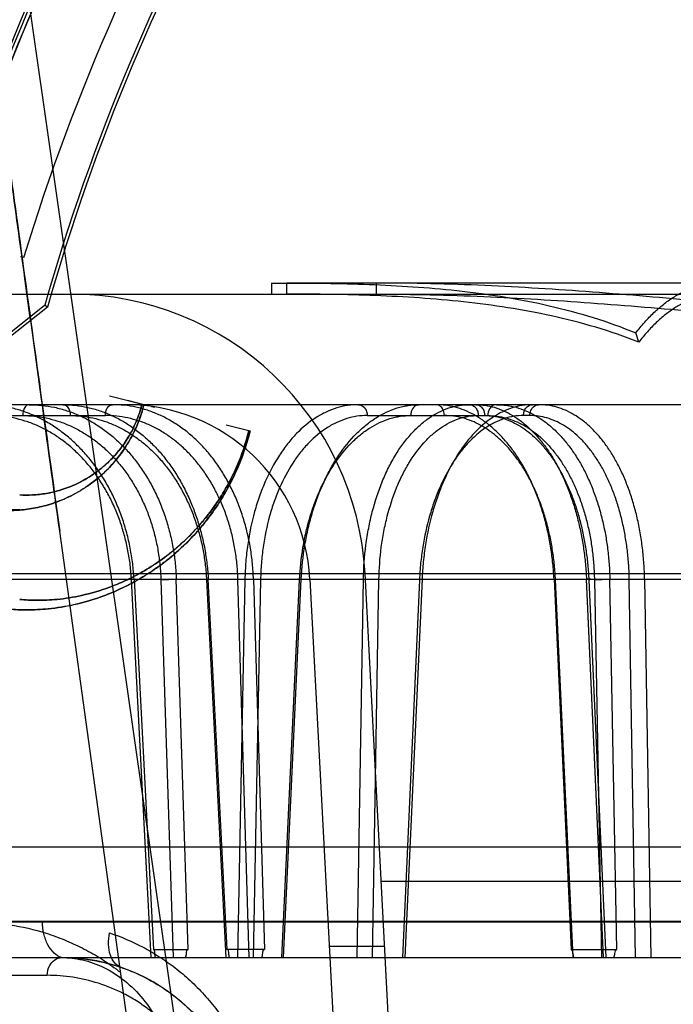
# Model space of a CAD drawing. Header units: millimetres. Extents: x 0 to 297, y 0 to 210.
# Tile 253 of 256: x 58.137 to 58.261, y 159.988 to 160.175. Entities that reach past the tile are written whole.
import ezdxf

# ---------------------------------------------------------------- set-up
doc = ezdxf.new("R2010")
doc.units = ezdxf.units.MM
doc.header["$LTSCALE"] = 16.335
doc.layers.get('0').update_dxf_attribs({"linetype": 'CONTINUOUS'})
for name, color, linetype in [('AXES_REF', 7, 'CONTINUOUS'), ('INTFCLR_1', 7, 'CONTINUOUS'), ('INTFCLR_144815', 7, 'CONTINUOUS'), ('INTFCLR_72935', 7, 'CONTINUOUS')]:
    doc.layers.add(name, color=color, linetype=linetype)

msp = doc.modelspace()

# ---------------------------------------------------------------- linework, layer by layer
at = {"color": 7, "linetype": 'Continuous'}
for radius in [6.78708, 6.7865, 6.74304]:
    msp.add_circle((57.46373, 154.71146), radius, dxfattribs=at)
msp.add_arc((57.46373, 154.71146), 6.72, 278.277129, 261.722871, dxfattribs=at)
at = {"layer": 'AXES_REF', "color": 9, "linetype": 'Continuous'}
msp.add_circle((57.46373, 154.71146), 6.19116, dxfattribs=at)
at = {"layer": 'INTFCLR_1', "color": 9, "linetype": 'Continuous'}
for p, q in [((58.13809, 160.12938), (58.1375, 160.12955)), ((58.15439, 160.10312), (58.16094, 160.1015)), ((58.16238, 160.10114), (58.16297, 160.10099)), ((58.17656, 160.09762), (58.18111, 160.0965))]:
    msp.add_line(p, q, dxfattribs=at)
at = {"layer": 'INTFCLR_1', "color": 6, "linetype": 'Continuous'}
for radius, start in [(0.42218, 129.3995), (0.40757, 135.2589)]:
    msp.add_arc((58.52793, 160.01046), radius, start, 163.0369, dxfattribs=at)
at = {"layer": 'INTFCLR_1', "color": 9, "linetype": 'Continuous'}
for points, knots in [([(58.16094, 160.1015), (58.16077, 160.10082), (58.16039, 160.0995), (58.15968, 160.09761), (58.15886, 160.09586), (58.15798, 160.09425), (58.15705, 160.09281), (58.15581, 160.09113), (58.15371, 160.08873), (58.15059, 160.08609), (58.14735, 160.08422), (58.14492, 160.08316), (58.1427, 160.08238), (58.14005, 160.08173), (58.13699, 160.08137), (58.13503, 160.08136), (58.13409, 160.08141)], [0, 0, 0, 0, 0.057472, 0.113459, 0.166907, 0.217145, 0.264598, 0.308784, 0.38953, 0.527491, 0.644123, 0.696937, 0.746549, 0.838213, 0.922109, 1, 1, 1, 1]), ([(58.16057, 160.10159), (58.16043, 160.101), (58.1601, 160.09986), (58.15948, 160.09823), (58.15878, 160.09671), (58.15801, 160.09532), (58.1572, 160.09407), (58.15613, 160.09262), (58.15476, 160.09107), (58.15307, 160.08952), (58.15094, 160.08791), (58.1488, 160.08668), (58.14669, 160.08578), (58.14478, 160.08511), (58.14248, 160.08456), (58.13985, 160.08427), (58.13816, 160.08427), (58.13735, 160.08432)], [0, 0, 0, 0, 0.05755, 0.113608, 0.167116, 0.217428, 0.264926, 0.309154, 0.389961, 0.462575, 0.528154, 0.644776, 0.697502, 0.747119, 0.838645, 0.92234, 1, 1, 1, 1]), ([(58.18111, 160.0965), (58.18076, 160.0951), (58.17995, 160.0924), (58.17842, 160.0886), (58.17667, 160.08517), (58.17479, 160.08213), (58.17285, 160.07947), (58.17036, 160.0765), (58.1678, 160.07397), (58.16522, 160.07183), (58.16284, 160.07006), (58.15995, 160.06822), (58.15658, 160.06647), (58.15255, 160.06479), (58.14798, 160.06343), (58.14305, 160.06263), (58.13891, 160.06242), (58.13642, 160.06254), (58.1353, 160.06265)], [0, 0, 0, 0, 0.06983, 0.136017, 0.198586, 0.256172, 0.309321, 0.357751, 0.444002, 0.483121, 0.520095, 0.587929, 0.648891, 0.703998, 0.799376, 0.879023, 0.945486, 1, 1, 1, 1]), ([(58.18088, 160.09655), (58.18055, 160.09522), (58.17978, 160.09266), (58.17832, 160.08905), (58.17666, 160.08579), (58.17487, 160.0829), (58.17303, 160.08038), (58.17066, 160.07756), (58.16823, 160.07516), (58.16577, 160.07313), (58.16351, 160.07145), (58.16076, 160.0697), (58.15755, 160.06805), (58.15373, 160.06646), (58.14939, 160.06518), (58.14471, 160.06443), (58.14078, 160.06425), (58.13841, 160.06437), (58.13735, 160.06448)], [0, 0, 0, 0, 0.069867, 0.136088, 0.198682, 0.256293, 0.309474, 0.357912, 0.444189, 0.483322, 0.520293, 0.58815, 0.649091, 0.704204, 0.799543, 0.879153, 0.945541, 1, 1, 1, 1])]:
    msp.add_open_spline(points, degree=3, knots=knots, dxfattribs=at)
at = {"layer": 'INTFCLR_144815', "color": 9, "linetype": 'Continuous'}
for p, q in [((58.08611, 160.5484), (58.21305, 159.66084)), ((58.18807, 160.12246), (58.18807, 160.12456)), ((58.52793, 160.12456), (58.18807, 160.12456)), ((58.20513, 160.12246), (58.20513, 160.12456)), ((58.0518, 160.12246), (58.27427, 160.12246)), ((58.90397, 160.10146), (58.07747, 160.10146)), ((58.1127, 160.0994), (58.15361, 160.0994)), ((58.20335, 160.0994), (58.22623, 160.0994)), ((58.23424, 160.0994), (58.23302, 160.0994)), ((58.20925, 159.61148), (58.14495, 160.07741)), ((58.00013, 160.0694), (58.99066, 160.0694)), ((58.04659, 160.0683), (58.92979, 160.0683)), ((58.16234, 159.99646), (58.15858, 160.06822)), ((58.15906, 160.0683), (58.16274, 159.99799)), ((58.16416, 160.06822), (58.16646, 159.99646)), ((58.16932, 159.99799), (58.16707, 160.0683)), ((58.17282, 160.06822), (58.17652, 159.99646)), ((58.17677, 159.99799), (58.17315, 160.0683)), ((58.18012, 160.0683), (58.17872, 159.99646)), ((58.18092, 159.99646), (58.1788, 160.06822)), ((58.18309, 160.06822), (58.18012, 160.0683)), ((58.18309, 160.06822), (58.18168, 159.99646)), ((58.18173, 160.0683), (58.18381, 159.99799)), ((58.18713, 159.99646), (58.19048, 160.06822)), ((58.18746, 159.99646), (58.19082, 160.0683)), ((58.20141, 159.99646), (58.20262, 160.0683)), ((58.20557, 160.06822), (58.20262, 160.0683)), ((58.20436, 159.99646), (58.20557, 160.06822)), ((58.21326, 160.06822), (58.21003, 159.99646)), ((58.21375, 160.0683), (58.21051, 159.99646)), ((58.23881, 160.0683), (58.24206, 159.99799)), ((58.24242, 159.99646), (58.23909, 160.06822)), ((58.24819, 159.99646), (58.24498, 160.0683)), ((58.24542, 160.06822), (58.24863, 159.99646)), ((58.24648, 160.06822), (58.24786, 159.99646)), ((58.25077, 159.99799), (58.24941, 160.0683)), ((58.25429, 159.99646), (58.25311, 160.06822)), ((58.25601, 160.0683), (58.25721, 159.99646)), ((58.20599, 160.01095), (58.84986, 160.01095)), ((57.91691, 160.00322), (58.28109, 160.00322)), ((57.93791, 160.0034), (58.28956, 160.0034)), ((57.94491, 159.99646), (59.07753, 159.99646)), ((57.99893, 159.99309), (58.14258, 159.99309))]:
    msp.add_line(p, q, dxfattribs=at)
at = {"layer": 'INTFCLR_144815', "color": 6, "linetype": 'Continuous'}
for p, q in [((58.18516, 160.12456), (58.18516, 160.12246)), ((58.18516, 160.12456), (58.18807, 160.12456)), ((58.25493, 160.11334), (58.25435, 160.11509)), ((58.22693, 159.61146), (58.20293, 160.0694)), ((58.15942, 160.06829), (58.15858, 160.06822)), ((58.16416, 160.06822), (58.16707, 160.0683)), ((58.17282, 160.06822), (58.17357, 160.06829)), ((58.18173, 160.0683), (58.1788, 160.06822)), ((58.19247, 160.0683), (58.21643, 159.61119)), ((58.23881, 160.0683), (58.23953, 160.06828)), ((58.24648, 160.06822), (58.24941, 160.0683)), ((58.25601, 160.0683), (58.25311, 160.06822)), ((58.13275, 160.01746), (58.87196, 160.01746)), ((58.16274, 159.99799), (58.16932, 159.99799)), ((58.18381, 159.99799), (58.17677, 159.99799)), ((58.20664, 159.99859), (58.19612, 159.99859)), ((58.24206, 159.99799), (58.25077, 159.99799))]:
    msp.add_line(p, q, dxfattribs=at)
for centre, radius in [((58.147, 160.06646), 0.056), ((58.15752, 160.06646), 0.035)]:
    msp.add_arc(centre, radius, 3, 90, dxfattribs=at)
at = {"layer": 'INTFCLR_144815', "color": 9, "linetype": 'Continuous'}
msp.add_arc((58.14529, 159.96146), 0.035, 4, 90, dxfattribs=at)
at = {"layer": 'INTFCLR_144815', "color": 7, "linetype": 'Continuous'}
for points, knots in [([(58.08611, 160.5484), (58.08576, 160.5484), (58.08564, 160.54726), (58.08552, 160.5463), (58.08549, 160.54504), (58.08549, 160.54385), (58.08552, 160.5426), (58.08556, 160.54132), (58.08563, 160.53984), (58.08571, 160.53843), (58.08579, 160.53705), (58.08587, 160.53588), (58.08595, 160.53466), (58.08605, 160.53337), (58.08616, 160.53191), (58.0863, 160.53026), (58.08645, 160.52846), (58.08662, 160.52651), (58.08681, 160.52439), (58.08703, 160.52207), (58.08727, 160.51955), (58.08754, 160.51675), (58.08786, 160.51366), (58.08821, 160.51029), (58.0886, 160.50661), (58.08905, 160.50242), (58.08955, 160.49787), (58.09011, 160.49289), (58.09074, 160.4874), (58.09147, 160.48111), (58.09229, 160.47411), (58.09323, 160.46627), (58.09429, 160.45749), (58.09552, 160.44748), (58.09691, 160.43624), (58.09851, 160.42356), (58.10032, 160.40932), (58.10232, 160.39373), (58.10451, 160.37683), (58.10685, 160.35889), (58.10936, 160.3398), (58.11201, 160.31983), (58.11478, 160.29904), (58.11766, 160.27755), (58.12066, 160.2552), (58.12382, 160.23183), (58.1271, 160.20762), (58.13047, 160.18288), (58.13391, 160.15771), (58.13745, 160.13189), (58.14114, 160.10503), (58.14366, 160.08677), (58.14495, 160.07741)], [0, 0, 0, 0, 0.002242, 0.004713, 0.007222, 0.009877, 0.01234, 0.015074, 0.01796, 0.021717, 0.024021, 0.026673, 0.029118, 0.031775, 0.034829, 0.03835, 0.042267, 0.046195, 0.050712, 0.055765, 0.060871, 0.066743, 0.07352, 0.080496, 0.088103, 0.096906, 0.107119, 0.117037, 0.128555, 0.142042, 0.157048, 0.173017, 0.191969, 0.212866, 0.23675, 0.263501, 0.29363, 0.327414, 0.362757, 0.401323, 0.441648, 0.484404, 0.528554, 0.574146, 0.621373, 0.671033, 0.723069, 0.775717, 0.828743, 0.88355, 0.940365, 1, 1, 1, 1]), ([(58.14495, 160.07741), (58.14377, 160.08593), (58.14157, 160.10193), (58.13846, 160.1245), (58.13574, 160.14438), (58.13332, 160.162), (58.13118, 160.17772), (58.12926, 160.19177), (58.12753, 160.20449), (58.12594, 160.21615), (58.1245, 160.22682), (58.1232, 160.23642), (58.12205, 160.24493), (58.12102, 160.25252), (58.1201, 160.25931), (58.11929, 160.26536), (58.11856, 160.27075), (58.11791, 160.2756), (58.11733, 160.27993), (58.11681, 160.28386), (58.11633, 160.28738), (58.11591, 160.29053), (58.11553, 160.29338), (58.11518, 160.29597), (58.11487, 160.29834), (58.11458, 160.30047), (58.11432, 160.30242), (58.11408, 160.30421), (58.11387, 160.30585), (58.11366, 160.3074), (58.11346, 160.30886), (58.11323, 160.31065), (58.11306, 160.31192), (58.11294, 160.31279)], [0, 0, 0, 0, 0.108601, 0.203948, 0.287724, 0.362065, 0.428503, 0.488098, 0.541151, 0.590623, 0.636744, 0.677072, 0.713024, 0.745151, 0.77386, 0.799534, 0.822207, 0.84264, 0.861328, 0.877335, 0.892789, 0.906132, 0.917444, 0.929147, 0.939144, 0.94758, 0.956326, 0.964032, 0.970394, 0.97717, 0.983831, 0.988908, 1, 1, 1, 1]), ([(58.14529, 159.99646), (58.14752, 159.99646), (58.15091, 159.99614), (58.15476, 159.99519), (58.15696, 159.99448), (58.15918, 159.99363), (58.16193, 159.99233), (58.16513, 159.99038), (58.16775, 159.98838), (58.17022, 159.98607), (58.17173, 159.98462), (58.17258, 159.98358)], [0, 0, 0, 0, 0.215195, 0.325427, 0.381642, 0.43842, 0.554078, 0.673851, 0.7997, 0.870617, 1, 1, 1, 1])]:
    msp.add_open_spline(points, degree=3, knots=knots, dxfattribs=at)
at = {"layer": 'INTFCLR_144815', "color": 6, "linetype": 'Continuous'}
for points, knots in [([(58.18807, 160.12456), (58.19362, 160.12456), (58.20475, 160.12441), (58.22143, 160.12326), (58.23815, 160.1206), (58.24901, 160.11729), (58.25435, 160.11509)], [0, 0, 0, 0, 0.247683, 0.495175, 0.744242, 1, 1, 1, 1]), ([(58.28687, 160.11913), (58.28008, 160.11979), (58.26651, 160.12114), (58.24611, 160.12291), (58.22564, 160.12421), (58.21197, 160.12456), (58.20513, 160.12456)], [0, 0, 0, 0, 0.249591, 0.499436, 0.749509, 1, 1, 1, 1]), ([(58.25435, 160.11509), (58.25489, 160.11579), (58.25598, 160.11712), (58.25772, 160.11894), (58.25953, 160.12051), (58.26138, 160.12184), (58.26328, 160.12291), (58.26459, 160.12347), (58.26525, 160.1237)], [0, 0, 0, 0, 0.188123, 0.366401, 0.536072, 0.697588, 0.851625, 1, 1, 1, 1]), ([(58.25493, 160.11334), (58.24953, 160.11546), (58.23856, 160.11865), (58.2217, 160.12121), (58.20489, 160.12232), (58.19367, 160.12246), (58.18807, 160.12246)], [0, 0, 0, 0, 0.255158, 0.504355, 0.752143, 1, 1, 1, 1]), ([(58.20513, 160.12246), (58.21192, 160.12246), (58.22549, 160.12212), (58.24583, 160.12087), (58.26613, 160.11916), (58.27966, 160.11787), (58.28643, 160.11722)], [0, 0, 0, 0, 0.249886, 0.499769, 0.749821, 1, 1, 1, 1]), ([(58.26543, 160.12163), (58.26479, 160.12141), (58.26353, 160.12087), (58.2617, 160.11984), (58.25991, 160.11856), (58.25818, 160.11704), (58.25649, 160.11529), (58.25544, 160.11401), (58.25493, 160.11334)], [0, 0, 0, 0, 0.148529, 0.302656, 0.46421, 0.633868, 0.812064, 1, 1, 1, 1]), ([(58.15906, 160.0683), (58.15901, 160.06929), (58.15883, 160.07127), (58.15837, 160.07422), (58.1577, 160.07713), (58.15684, 160.07995), (58.15578, 160.08266), (58.15456, 160.08523), (58.15317, 160.08767), (58.15161, 160.08995), (58.14991, 160.09206), (58.14808, 160.09398), (58.14614, 160.0957), (58.14408, 160.09722), (58.14193, 160.09852), (58.13972, 160.09959), (58.13745, 160.10042), (58.13515, 160.10102), (58.13281, 160.10138), (58.13124, 160.10146), (58.13045, 160.10146)], [0, 0, 0, 0, 0.061782, 0.123845, 0.18582, 0.247404, 0.307491, 0.366389, 0.424577, 0.482047, 0.538278, 0.593109, 0.646878, 0.699767, 0.751972, 0.802976, 0.85296, 0.902003, 0.950784, 1, 1, 1, 1]), ([(58.13914, 160.10146), (58.13994, 160.10146), (58.14156, 160.10138), (58.14396, 160.101), (58.14634, 160.10035), (58.14866, 160.09946), (58.15089, 160.09833), (58.15302, 160.09698), (58.15505, 160.09541), (58.15695, 160.09364), (58.15873, 160.09167), (58.16035, 160.08953), (58.16182, 160.08724), (58.16312, 160.0848), (58.16425, 160.08223), (58.1652, 160.07957), (58.16596, 160.07684), (58.16653, 160.07404), (58.16692, 160.07119), (58.16704, 160.06927), (58.16707, 160.0683)], [0, 0, 0, 0, 0.050274, 0.1011, 0.152504, 0.204541, 0.256522, 0.308926, 0.362394, 0.416829, 0.472177, 0.528082, 0.584872, 0.642685, 0.701474, 0.76053, 0.819813, 0.879159, 0.939053, 1, 1, 1, 1]), ([(58.14563, 160.10146), (58.1464, 160.10146), (58.14795, 160.10138), (58.15028, 160.10099), (58.15258, 160.10035), (58.15483, 160.09946), (58.157, 160.09833), (58.15907, 160.09698), (58.16105, 160.09541), (58.16292, 160.09363), (58.16466, 160.09167), (58.16626, 160.08953), (58.16772, 160.08724), (58.16902, 160.0848), (58.17016, 160.08223), (58.17112, 160.07957), (58.17191, 160.07684), (58.17251, 160.07404), (58.17294, 160.07119), (58.1731, 160.06927), (58.17315, 160.0683)], [0, 0, 0, 0, 0.048917, 0.098519, 0.148865, 0.200036, 0.251376, 0.303355, 0.356601, 0.411011, 0.466517, 0.522742, 0.57999, 0.638374, 0.697824, 0.757599, 0.81763, 0.877725, 0.938352, 1, 1, 1, 1]), ([(58.18173, 160.0683), (58.1817, 160.06929), (58.18158, 160.07127), (58.18119, 160.07422), (58.1806, 160.07713), (58.17983, 160.07995), (58.17887, 160.08265), (58.17775, 160.08523), (58.17646, 160.08766), (58.17501, 160.08995), (58.17343, 160.09206), (58.17171, 160.09398), (58.16988, 160.0957), (58.16794, 160.09722), (58.1659, 160.09852), (58.16379, 160.09959), (58.16163, 160.10042), (58.15944, 160.10102), (58.1572, 160.10138), (58.15569, 160.10146), (58.15494, 160.10146)], [0, 0, 0, 0, 0.063198, 0.126559, 0.189684, 0.252245, 0.313107, 0.372576, 0.431128, 0.488747, 0.544917, 0.599488, 0.652811, 0.705084, 0.756527, 0.80667, 0.855732, 0.903829, 0.951673, 1, 1, 1, 1]), ([(58.23881, 160.0683), (58.23876, 160.06929), (58.23862, 160.07127), (58.23824, 160.07421), (58.23771, 160.07712), (58.23702, 160.07994), (58.23619, 160.08264), (58.23523, 160.08521), (58.23413, 160.08764), (58.23291, 160.08993), (58.23158, 160.09204), (58.23015, 160.09396), (58.22863, 160.09568), (58.22702, 160.0972), (58.22534, 160.09851), (58.22361, 160.09958), (58.22184, 160.10042), (58.22004, 160.10102), (58.21821, 160.10138), (58.21698, 160.10146), (58.21637, 160.10146)], [0, 0, 0, 0, 0.068019, 0.136139, 0.203825, 0.270616, 0.335197, 0.397804, 0.458862, 0.518093, 0.575262, 0.629916, 0.682366, 0.732858, 0.781492, 0.827952, 0.872543, 0.91553, 0.957733, 1, 1, 1, 1]), ([(58.22397, 160.10146), (58.22455, 160.10146), (58.22574, 160.10138), (58.22751, 160.10099), (58.22926, 160.10034), (58.23096, 160.09945), (58.23261, 160.09832), (58.23419, 160.09696), (58.23569, 160.09539), (58.23711, 160.09361), (58.23844, 160.09165), (58.23966, 160.08951), (58.24077, 160.08722), (58.24177, 160.08478), (58.24265, 160.08222), (58.24339, 160.07955), (58.24399, 160.07682), (58.24447, 160.07404), (58.2448, 160.07119), (58.24493, 160.06927), (58.24498, 160.0683)], [0, 0, 0, 0, 0.041107, 0.083166, 0.126569, 0.171681, 0.218158, 0.266498, 0.317322, 0.370574, 0.426167, 0.483646, 0.54322, 0.604927, 0.668601, 0.733301, 0.798833, 0.864827, 0.931721, 1, 1, 1, 1]), ([(58.22786, 160.10146), (58.22849, 160.10146), (58.22975, 160.10138), (58.23162, 160.10099), (58.23347, 160.10035), (58.23527, 160.09945), (58.237, 160.09832), (58.23865, 160.09697), (58.24021, 160.0954), (58.24169, 160.09362), (58.24305, 160.09165), (58.2443, 160.08952), (58.24543, 160.08722), (58.24643, 160.08478), (58.24729, 160.08222), (58.24801, 160.07956), (58.24859, 160.07683), (58.24902, 160.07404), (58.2493, 160.07119), (58.24939, 160.06927), (58.24941, 160.0683)], [0, 0, 0, 0, 0.043187, 0.087132, 0.132159, 0.178583, 0.225972, 0.27487, 0.325954, 0.379173, 0.434465, 0.491418, 0.550288, 0.611139, 0.673828, 0.737486, 0.801946, 0.866904, 0.932774, 1, 1, 1, 1]), ([(58.25601, 160.0683), (58.256, 160.06929), (58.25591, 160.07126), (58.25564, 160.07421), (58.25521, 160.07712), (58.25464, 160.07994), (58.25394, 160.08264), (58.2531, 160.08521), (58.25214, 160.08764), (58.25107, 160.08992), (58.24988, 160.09203), (58.2486, 160.09395), (58.24722, 160.09567), (58.24577, 160.0972), (58.24423, 160.0985), (58.24265, 160.09958), (58.24102, 160.10041), (58.23935, 160.10102), (58.23766, 160.10138), (58.23651, 160.10146), (58.23594, 160.10146)], [0, 0, 0, 0, 0.07007, 0.140136, 0.209611, 0.277983, 0.343831, 0.407396, 0.469098, 0.528701, 0.585945, 0.640361, 0.692265, 0.741898, 0.789376, 0.834465, 0.877515, 0.91888, 0.959412, 1, 1, 1, 1]), ([(58.24542, 160.06822), (58.24554, 160.06823), (58.24619, 160.06835), (58.24525, 160.0683), (58.24498, 160.0683)], [0, 0, 0, 0, 0.318148, 1, 1, 1, 1]), ([(58.16312, 159.99646), (58.16308, 159.99674), (58.16297, 159.99714), (58.163, 159.99799), (58.16274, 159.99799)], [0, 0, 0, 0, 0.520347, 1, 1, 1, 1]), ([(58.16889, 159.99646), (58.16893, 159.99672), (58.16906, 159.99714), (58.16906, 159.99799), (58.16932, 159.99799)], [0, 0, 0, 0, 0.494782, 1, 1, 1, 1]), ([(58.17717, 159.99646), (58.17714, 159.99672), (58.17702, 159.99714), (58.17703, 159.99799), (58.17677, 159.99799)], [0, 0, 0, 0, 0.495061, 1, 1, 1, 1]), ([(58.18336, 159.99646), (58.1834, 159.99674), (58.18353, 159.99715), (58.18355, 159.99799), (58.18381, 159.99799)], [0, 0, 0, 0, 0.516319, 1, 1, 1, 1]), ([(58.24257, 159.99646), (58.24253, 159.99674), (58.24241, 159.99717), (58.24233, 159.99799), (58.24206, 159.99799)], [0, 0, 0, 0, 0.511025, 1, 1, 1, 1]), ([(58.25021, 159.99646), (58.25026, 159.99673), (58.2504, 159.99716), (58.25049, 159.99799), (58.25077, 159.99799)], [0, 0, 0, 0, 0.486167, 1, 1, 1, 1])]:
    msp.add_open_spline(points, degree=3, knots=knots, dxfattribs=at)
at = {"layer": 'INTFCLR_144815', "color": 9, "linetype": 'Continuous'}
for points, knots in [([(58.13914, 160.10146), (58.13887, 160.10146), (58.13836, 160.10112), (58.138, 160.10033), (58.13791, 160.09973), (58.13791, 160.0994)], [0, 0, 0, 0, 0.309449, 0.62409, 1, 1, 1, 1]), ([(58.14563, 160.10146), (58.14591, 160.10146), (58.14645, 160.10114), (58.14685, 160.10033), (58.14694, 160.09973), (58.14695, 160.0994)], [0, 0, 0, 0, 0.319326, 0.631804, 1, 1, 1, 1]), ([(58.15361, 160.0994), (58.15362, 160.09971), (58.15371, 160.1003), (58.15409, 160.10111), (58.15464, 160.10146), (58.15494, 160.10146)], [0, 0, 0, 0, 0.353425, 0.664941, 1, 1, 1, 1]), ([(58.20171, 160.10146), (58.20032, 160.10146), (58.19818, 160.10113), (58.19585, 160.10023), (58.19454, 160.09956), (58.19253, 160.09837), (58.19036, 160.09654), (58.18846, 160.09437), (58.18741, 160.09297), (58.18585, 160.09068), (58.18451, 160.08816), (58.1834, 160.0855), (58.18269, 160.0836), (58.18159, 160.0801), (58.18084, 160.07646), (58.18043, 160.07327), (58.18022, 160.07107), (58.18014, 160.06941), (58.18012, 160.0683)], [0, 0, 0, 0, 0.096766, 0.146654, 0.172402, 0.198676, 0.308237, 0.367175, 0.397827, 0.428974, 0.559346, 0.59373, 0.628813, 0.699976, 0.84707, 0.885049, 0.9232, 1, 1, 1, 1]), ([(58.19082, 160.0683), (58.19092, 160.07049), (58.19126, 160.07376), (58.19201, 160.0775), (58.19253, 160.07958), (58.19338, 160.08257), (58.19463, 160.0859), (58.19621, 160.08901), (58.19718, 160.09067), (58.19863, 160.09293), (58.2003, 160.09501), (58.20216, 160.09679), (58.20338, 160.09784), (58.20555, 160.09941), (58.20795, 160.10055), (58.21007, 160.10112), (58.21146, 160.10138), (58.21252, 160.10146), (58.21322, 160.10146)], [0, 0, 0, 0, 0.150927, 0.225046, 0.261886, 0.298394, 0.438328, 0.505359, 0.538132, 0.570068, 0.690494, 0.719186, 0.747337, 0.801345, 0.902717, 0.927389, 0.95176, 1, 1, 1, 1]), ([(58.20171, 160.10146), (58.20203, 160.10146), (58.20273, 160.10117), (58.20324, 160.1003), (58.20334, 160.09966), (58.20335, 160.0994)], [0, 0, 0, 0, 0.329881, 0.730585, 1, 1, 1, 1]), ([(58.20262, 160.0683), (58.20266, 160.07049), (58.20289, 160.07375), (58.2035, 160.0775), (58.20393, 160.07958), (58.20465, 160.08256), (58.20573, 160.08588), (58.20713, 160.08901), (58.208, 160.09067), (58.2093, 160.09292), (58.2108, 160.09499), (58.21251, 160.09679), (58.21363, 160.09784), (58.21561, 160.0994), (58.21783, 160.10055), (58.21981, 160.10112), (58.2211, 160.10138), (58.22209, 160.10146), (58.22275, 160.10146)], [0, 0, 0, 0, 0.1551, 0.230979, 0.268608, 0.305832, 0.447819, 0.51536, 0.548249, 0.580204, 0.699757, 0.727996, 0.755604, 0.808294, 0.906321, 0.930078, 0.953533, 1, 1, 1, 1]), ([(58.21322, 160.10146), (58.21291, 160.10146), (58.2122, 160.10117), (58.21169, 160.1003), (58.21159, 160.09966), (58.21159, 160.0994)], [0, 0, 0, 0, 0.329882, 0.730585, 1, 1, 1, 1]), ([(58.23472, 160.10146), (58.23341, 160.10146), (58.2314, 160.10113), (58.22922, 160.10023), (58.22798, 160.09956), (58.22607, 160.09836), (58.22399, 160.09652), (58.22218, 160.09436), (58.22117, 160.09297), (58.21965, 160.09067), (58.21835, 160.08816), (58.21725, 160.0855), (58.21653, 160.0836), (58.21542, 160.0801), (58.21463, 160.07646), (58.21417, 160.07327), (58.21392, 160.07107), (58.2138, 160.06941), (58.21375, 160.0683)], [0, 0, 0, 0, 0.092121, 0.140228, 0.165239, 0.190888, 0.299072, 0.357925, 0.388672, 0.419997, 0.551793, 0.586677, 0.622309, 0.694671, 0.844408, 0.883068, 0.921892, 1, 1, 1, 1]), ([(58.218, 160.0994), (58.21799, 160.09972), (58.21788, 160.10032), (58.21737, 160.10116), (58.21672, 160.10146), (58.21637, 160.10146)], [0, 0, 0, 0, 0.328416, 0.63239, 1, 1, 1, 1]), ([(58.22275, 160.10146), (58.22319, 160.10146), (58.22391, 160.10106), (58.22435, 160.10018), (58.22444, 160.09966), (58.22445, 160.0994)], [0, 0, 0, 0, 0.459666, 0.733554, 1, 1, 1, 1]), ([(58.22397, 160.10146), (58.22423, 160.10146), (58.22478, 160.1013), (58.22547, 160.10056), (58.22566, 160.09983), (58.22567, 160.0994)], [0, 0, 0, 0, 0.267461, 0.558503, 1, 1, 1, 1]), ([(58.22786, 160.10146), (58.22761, 160.10146), (58.22707, 160.10129), (58.22642, 160.10055), (58.22624, 160.09983), (58.22623, 160.0994)], [0, 0, 0, 0, 0.262089, 0.552347, 1, 1, 1, 1]), ([(58.23302, 160.0994), (58.23302, 160.09966), (58.23311, 160.10018), (58.23355, 160.10106), (58.23427, 160.10146), (58.23472, 160.10146)], [0, 0, 0, 0, 0.266446, 0.540334, 1, 1, 1, 1]), ([(58.23424, 160.0994), (58.23424, 160.09972), (58.23436, 160.10033), (58.2349, 160.10117), (58.23557, 160.10146), (58.23594, 160.10146)], [0, 0, 0, 0, 0.323372, 0.625993, 1, 1, 1, 1]), ([(58.15858, 160.06822), (58.15853, 160.06915), (58.15837, 160.07099), (58.15794, 160.07372), (58.15733, 160.0764), (58.15654, 160.07901), (58.15558, 160.08153), (58.15444, 160.08394), (58.15315, 160.08623), (58.15171, 160.08838), (58.15013, 160.09038), (58.14842, 160.09221), (58.14659, 160.09385), (58.14465, 160.0953), (58.14263, 160.09655), (58.14053, 160.09758), (58.13837, 160.09839), (58.13616, 160.09897), (58.13393, 160.09932), (58.13243, 160.0994), (58.13168, 160.0994)], [0, 0, 0, 0, 0.061191, 0.122215, 0.182933, 0.24317, 0.302765, 0.361616, 0.419642, 0.476777, 0.532972, 0.58818, 0.642389, 0.695635, 0.747999, 0.799568, 0.850431, 0.900684, 0.950471, 1, 1, 1, 1]), ([(58.13791, 160.0994), (58.13865, 160.0994), (58.14015, 160.09932), (58.14238, 160.09897), (58.14458, 160.09839), (58.14673, 160.09758), (58.14881, 160.09654), (58.1508, 160.0953), (58.15271, 160.09385), (58.1545, 160.0922), (58.15617, 160.09037), (58.15772, 160.08838), (58.15911, 160.08623), (58.16036, 160.08393), (58.16144, 160.08152), (58.16235, 160.079), (58.16309, 160.07639), (58.16364, 160.07371), (58.16401, 160.07098), (58.16413, 160.06914), (58.16416, 160.06822)], [0, 0, 0, 0, 0.049873, 0.099905, 0.150286, 0.201153, 0.252631, 0.304854, 0.357939, 0.411968, 0.466986, 0.522997, 0.579969, 0.637875, 0.696677, 0.756295, 0.816595, 0.877405, 0.938575, 1, 1, 1, 1]), ([(58.14695, 160.0994), (58.14767, 160.0994), (58.14911, 160.09932), (58.15126, 160.09897), (58.15338, 160.09839), (58.15546, 160.09757), (58.15748, 160.09654), (58.15943, 160.09529), (58.16128, 160.09384), (58.16304, 160.0922), (58.16469, 160.09037), (58.16621, 160.08837), (58.16759, 160.08622), (58.16884, 160.08393), (58.16993, 160.08152), (58.17085, 160.079), (58.17162, 160.07639), (58.17221, 160.07371), (58.17262, 160.07098), (58.17277, 160.06914), (58.17282, 160.06822)], [0, 0, 0, 0, 0.048467, 0.097241, 0.146539, 0.196521, 0.247325, 0.299092, 0.351935, 0.405926, 0.461096, 0.517429, 0.57487, 0.633366, 0.692851, 0.753218, 0.814304, 0.875907, 0.937849, 1, 1, 1, 1]), ([(58.1788, 160.06822), (58.17877, 160.06914), (58.17866, 160.07098), (58.17831, 160.07371), (58.17778, 160.07639), (58.17707, 160.079), (58.1762, 160.08153), (58.17516, 160.08394), (58.17397, 160.08623), (58.17263, 160.08838), (58.17115, 160.09038), (58.16954, 160.0922), (58.16782, 160.09385), (58.166, 160.0953), (58.16408, 160.09655), (58.16208, 160.09758), (58.16002, 160.09839), (58.15791, 160.09897), (58.15577, 160.09932), (58.15433, 160.0994), (58.15361, 160.0994)], [0, 0, 0, 0, 0.062575, 0.124856, 0.186681, 0.247857, 0.308207, 0.367616, 0.425998, 0.483281, 0.539419, 0.594373, 0.648145, 0.700791, 0.752418, 0.803145, 0.853101, 0.902426, 0.951308, 1, 1, 1, 1]), ([(58.20335, 160.0994), (58.20203, 160.0994), (58.20003, 160.09909), (58.19784, 160.09824), (58.19661, 160.09761), (58.19473, 160.09649), (58.19268, 160.09477), (58.19091, 160.09273), (58.18992, 160.09142), (58.18845, 160.08926), (58.1872, 160.0869), (58.18616, 160.08439), (58.18549, 160.08261), (58.18446, 160.07932), (58.18376, 160.0759), (58.18338, 160.07289), (58.18318, 160.07083), (58.18311, 160.06927), (58.18309, 160.06822)], [0, 0, 0, 0, 0.096719, 0.146581, 0.172315, 0.198576, 0.308097, 0.367022, 0.397669, 0.428812, 0.559186, 0.593575, 0.628666, 0.699849, 0.846996, 0.884992, 0.923161, 1, 1, 1, 1]), ([(58.19048, 160.06822), (58.19058, 160.07029), (58.19091, 160.07336), (58.19161, 160.07687), (58.1921, 160.07883), (58.1929, 160.08164), (58.19408, 160.08477), (58.19557, 160.0877), (58.19648, 160.08925), (58.19786, 160.09138), (58.19942, 160.09333), (58.20118, 160.09501), (58.20233, 160.096), (58.20437, 160.09747), (58.20663, 160.09854), (58.20862, 160.09908), (58.20993, 160.09933), (58.21093, 160.0994), (58.21159, 160.0994)], [0, 0, 0, 0, 0.150844, 0.224928, 0.261754, 0.298249, 0.438146, 0.505169, 0.537942, 0.56988, 0.690329, 0.71903, 0.747192, 0.801223, 0.902657, 0.927346, 0.951732, 1, 1, 1, 1]), ([(58.20557, 160.06822), (58.2056, 160.07028), (58.20582, 160.07335), (58.20639, 160.07687), (58.2068, 160.07883), (58.20747, 160.08163), (58.20848, 160.08476), (58.20979, 160.08769), (58.21061, 160.08925), (58.21183, 160.09137), (58.21323, 160.09332), (58.21484, 160.09501), (58.21589, 160.09599), (58.21774, 160.09746), (58.21983, 160.09854), (58.22168, 160.09908), (58.2229, 160.09933), (58.22383, 160.0994), (58.22445, 160.0994)], [0, 0, 0, 0, 0.155184, 0.231095, 0.268739, 0.305978, 0.448004, 0.515551, 0.548441, 0.580396, 0.699926, 0.728155, 0.755753, 0.808418, 0.906381, 0.930122, 0.953561, 1, 1, 1, 1]), ([(58.23302, 160.0994), (58.23178, 160.0994), (58.22989, 160.09908), (58.22784, 160.09824), (58.22668, 160.09761), (58.22488, 160.09648), (58.22292, 160.09476), (58.22122, 160.09273), (58.22026, 160.09142), (58.21883, 160.08926), (58.2176, 160.08689), (58.21656, 160.08439), (58.21589, 160.0826), (58.21484, 160.07932), (58.2141, 160.0759), (58.21366, 160.07289), (58.21342, 160.07083), (58.21331, 160.06927), (58.21326, 160.06822)], [0, 0, 0, 0, 0.092181, 0.140322, 0.165348, 0.191012, 0.299239, 0.358107, 0.388859, 0.420186, 0.551976, 0.586854, 0.622477, 0.694816, 0.844492, 0.883132, 0.921936, 1, 1, 1, 1]), ([(58.23909, 160.06822), (58.23905, 160.06914), (58.23892, 160.07098), (58.23857, 160.07371), (58.23808, 160.07639), (58.23745, 160.079), (58.23669, 160.08152), (58.2358, 160.08393), (58.23478, 160.08622), (58.23365, 160.08837), (58.23241, 160.09036), (58.23107, 160.09219), (58.22964, 160.09383), (58.22813, 160.09529), (58.22655, 160.09653), (58.22491, 160.09757), (58.22322, 160.09838), (58.2215, 160.09897), (58.21975, 160.09932), (58.21858, 160.0994), (58.218, 160.0994)], [0, 0, 0, 0, 0.067378, 0.134372, 0.200708, 0.266076, 0.330185, 0.392812, 0.453771, 0.512897, 0.570059, 0.625147, 0.678112, 0.728983, 0.777865, 0.824914, 0.870339, 0.914408, 0.957478, 1, 1, 1, 1]), ([(58.22567, 160.0994), (58.22621, 160.0994), (58.22731, 160.09932), (58.22895, 160.09897), (58.23056, 160.09838), (58.23214, 160.09756), (58.23367, 160.09653), (58.23515, 160.09528), (58.23656, 160.09382), (58.2379, 160.09218), (58.23915, 160.09035), (58.24031, 160.08836), (58.24137, 160.08621), (58.24232, 160.08392), (58.24316, 160.0815), (58.24387, 160.07899), (58.24446, 160.07638), (58.24492, 160.0737), (58.24525, 160.07098), (58.24538, 160.06914), (58.24542, 160.06822)], [0, 0, 0, 0, 0.040757, 0.082047, 0.124495, 0.168515, 0.214432, 0.26248, 0.312814, 0.365534, 0.420659, 0.478125, 0.5378, 0.599537, 0.663161, 0.728448, 0.795104, 0.862786, 0.931175, 1, 1, 1, 1]), ([(58.22623, 160.0994), (58.22681, 160.0994), (58.22798, 160.09932), (58.22972, 160.09897), (58.23143, 160.09838), (58.2331, 160.09757), (58.23471, 160.09653), (58.23626, 160.09528), (58.23773, 160.09383), (58.23911, 160.09218), (58.2404, 160.09036), (58.24159, 160.08836), (58.24266, 160.08621), (58.24361, 160.08392), (58.24444, 160.08151), (58.24514, 160.07899), (58.24569, 160.07638), (58.24611, 160.0737), (58.24638, 160.07098), (58.24646, 160.06914), (58.24648, 160.06822)], [0, 0, 0, 0, 0.04286, 0.086126, 0.130245, 0.175581, 0.222438, 0.271081, 0.321702, 0.374418, 0.42927, 0.486229, 0.545198, 0.606068, 0.668704, 0.732916, 0.798446, 0.864986, 0.93225, 1, 1, 1, 1]), ([(58.25311, 160.06822), (58.25309, 160.06914), (58.25302, 160.07098), (58.25277, 160.07371), (58.25238, 160.07638), (58.25186, 160.07899), (58.25122, 160.08151), (58.25045, 160.08392), (58.24956, 160.08621), (58.24857, 160.08836), (58.24746, 160.09036), (58.24626, 160.09218), (58.24497, 160.09383), (58.2436, 160.09528), (58.24216, 160.09653), (58.24065, 160.09757), (58.2391, 160.09838), (58.2375, 160.09897), (58.23588, 160.09932), (58.23478, 160.0994), (58.23424, 160.0994)], [0, 0, 0, 0, 0.069399, 0.138265, 0.206292, 0.273139, 0.33849, 0.402101, 0.463764, 0.523293, 0.580544, 0.635411, 0.687856, 0.737904, 0.785673, 0.831354, 0.875226, 0.91764, 0.959012, 1, 1, 1, 1]), ([(58.19048, 160.06822), (58.19033, 160.06824), (58.18962, 160.06833), (58.19056, 160.0683), (58.19082, 160.0683)], [0, 0, 0, 0, 0.367577, 1, 1, 1, 1]), ([(58.21326, 160.06822), (58.21313, 160.06823), (58.21248, 160.06835), (58.21346, 160.0683), (58.21375, 160.0683)], [0, 0, 0, 0, 0.30518, 1, 1, 1, 1]), ([(58.12851, 160.00322), (58.13084, 160.00322), (58.13554, 160.00286), (58.14132, 160.00152), (58.14586, 159.99987), (58.14923, 159.99833), (58.15195, 159.99681), (58.15407, 159.99543), (58.15542, 159.99447), (58.15622, 159.99386), (58.15651, 159.99363)], [0, 0, 0, 0, 0.231234, 0.467732, 0.588872, 0.711297, 0.835824, 0.899195, 0.963356, 1, 1, 1, 1]), ([(58.14633, 159.97547), (58.14537, 159.97551), (58.14319, 159.97587), (58.13989, 159.97735), (58.13662, 159.97998), (58.13373, 159.98361), (58.1314, 159.98803), (58.12973, 159.99295), (58.1289, 159.99726), (58.12858, 160.00069), (58.12852, 160.00239), (58.12851, 160.00322)], [0, 0, 0, 0, 0.079538, 0.182374, 0.297829, 0.426572, 0.566343, 0.7124, 0.858816, 0.930373, 1, 1, 1, 1]), ([(58.14529, 159.99646), (58.14477, 159.99663), (58.14373, 159.99731), (58.14257, 159.99892), (58.14185, 160.00098), (58.14168, 160.00249), (58.14168, 160.00324)], [0, 0, 0, 0, 0.199942, 0.444422, 0.721289, 1, 1, 1, 1]), ([(58.1566, 159.99459), (58.15562, 159.99492), (58.15445, 159.99658), (58.15415, 159.999), (58.15429, 160.00043), (58.15443, 160.00115)], [0, 0, 0, 0, 0.420406, 0.702241, 1, 1, 1, 1]), ([(58.15443, 160.00115), (58.15661, 160.00042), (58.15983, 159.99903), (58.16337, 159.99696), (58.16537, 159.99562), (58.16686, 159.99452), (58.16831, 159.99335), (58.17019, 159.99169), (58.17244, 159.98941), (58.1745, 159.98692), (58.17603, 159.98478), (58.17827, 159.98129), (58.17979, 159.97811), (58.18074, 159.97546)], [0, 0, 0, 0, 0.181299, 0.275129, 0.323142, 0.3717, 0.420784, 0.470221, 0.570269, 0.672644, 0.725012, 0.777789, 1, 1, 1, 1]), ([(58.14258, 159.99309), (58.14259, 159.99373), (58.1429, 159.99527), (58.14439, 159.99646), (58.14529, 159.99646)], [0, 0, 0, 0, 0.41498, 1, 1, 1, 1]), ([(58.14529, 159.99646), (58.14662, 159.99646), (58.14939, 159.99615), (58.15349, 159.99468), (58.15741, 159.99216), (58.16091, 159.98865), (58.16377, 159.98435), (58.16585, 159.97954), (58.16712, 159.97451), (58.16745, 159.97111), (58.1675, 159.96945)], [0, 0, 0, 0, 0.103625, 0.215251, 0.335469, 0.463759, 0.598053, 0.734908, 0.870215, 1, 1, 1, 1]), ([(58.17423, 159.96378), (58.17418, 159.96442), (58.17406, 159.96568), (58.17365, 159.96814), (58.1729, 159.97109), (58.17183, 159.97389), (58.17082, 159.97598), (58.16974, 159.97793), (58.16854, 159.97975), (58.16723, 159.98144), (58.16588, 159.983), (58.16412, 159.98477), (58.16188, 159.98664), (58.15956, 159.98824), (58.15643, 159.99002), (58.15242, 159.99167), (58.1475, 159.99284), (58.14421, 159.99308), (58.14258, 159.99309)], [0, 0, 0, 0, 0.04033, 0.080241, 0.157625, 0.232507, 0.26902, 0.304553, 0.373277, 0.40673, 0.439699, 0.503437, 0.564616, 0.623916, 0.681724, 0.791749, 0.896944, 1, 1, 1, 1])]:
    msp.add_open_spline(points, degree=3, knots=knots, dxfattribs=at)
at = {"layer": 'INTFCLR_72935', "color": 6, "linetype": 'Continuous'}
for p, q in [((58.09074, 160.07966), (58.14208, 160.12034)), ((58.14262, 160.11998), (58.09115, 160.07921)), ((58.14262, 160.11998), (58.14208, 160.12034)), ((58.12221, 160.08156), (58.13735, 160.08156))]:
    msp.add_line(p, q, dxfattribs=at)
at = {"layer": 'INTFCLR_72935', "color": 9, "linetype": 'Continuous'}
for p, q in [((58.15773, 160.10229), (58.16094, 160.1015)), ((58.16297, 160.10099), (58.16238, 160.10114)), ((58.17656, 160.09762), (58.18111, 160.0965))]:
    msp.add_line(p, q, dxfattribs=at)
at = {"layer": 'INTFCLR_72935', "color": 6, "linetype": 'Continuous'}
for radius, start, end in [(0.42342, 129.3397, 163.1236), (0.42218, 129.3995, 163.1759), (0.4229, 136.3701, 170.061), (0.40118, 136.3011, 164.1047), (0.40057, 136.4415, 164.1329)]:
    msp.add_arc((58.52793, 160.01046), radius, start, end, dxfattribs=at)
at = {"layer": 'INTFCLR_72935', "color": 9, "linetype": 'Continuous'}
for points, knots in [([(58.13409, 160.08141), (58.13503, 160.08136), (58.137, 160.08137), (58.14005, 160.08173), (58.14271, 160.08239), (58.14493, 160.08317), (58.1467, 160.08394), (58.14852, 160.0849), (58.15039, 160.08608), (58.1523, 160.08754), (58.15423, 160.08933), (58.1558, 160.09112), (58.15704, 160.09279), (58.15797, 160.09424), (58.15886, 160.09585), (58.15967, 160.0976), (58.16038, 160.0995), (58.16077, 160.10082), (58.16094, 160.1015)], [0, 0, 0, 0, 0.077903, 0.161867, 0.253681, 0.30342, 0.35629, 0.412632, 0.47331, 0.53893, 0.610559, 0.690664, 0.735156, 0.782491, 0.833008, 0.886438, 0.942034, 1, 1, 1, 1]), ([(58.13735, 160.08432), (58.13816, 160.08427), (58.13985, 160.08427), (58.14249, 160.08457), (58.14478, 160.08511), (58.1467, 160.08578), (58.14823, 160.08643), (58.14981, 160.08726), (58.15143, 160.08828), (58.15308, 160.08953), (58.15476, 160.09107), (58.15612, 160.09262), (58.15719, 160.09406), (58.158, 160.09531), (58.15877, 160.0967), (58.15948, 160.09822), (58.1601, 160.09986), (58.16043, 160.101), (58.16057, 160.10159)], [0, 0, 0, 0, 0.077685, 0.16146, 0.253149, 0.302901, 0.35569, 0.412066, 0.472718, 0.538391, 0.610078, 0.690279, 0.734778, 0.782181, 0.832761, 0.886276, 0.941948, 1, 1, 1, 1]), ([(58.1353, 160.06265), (58.13642, 160.06254), (58.13892, 160.06242), (58.14306, 160.06263), (58.14799, 160.06344), (58.15254, 160.06479), (58.15597, 160.06622), (58.15811, 160.06727), (58.16044, 160.06853), (58.16349, 160.07047), (58.16651, 160.07284), (58.16898, 160.07514), (58.17092, 160.07717), (58.17287, 160.07949), (58.1748, 160.08215), (58.17668, 160.08518), (58.17843, 160.08862), (58.17996, 160.09242), (58.18076, 160.09511), (58.18111, 160.0965)], [0, 0, 0, 0, 0.054609, 0.121168, 0.200795, 0.295918, 0.350741, 0.380381, 0.411681, 0.479298, 0.555221, 0.597274, 0.642658, 0.691348, 0.744121, 0.801843, 0.86396, 0.930765, 1, 1, 1, 1]), ([(58.13735, 160.06448), (58.13841, 160.06437), (58.14078, 160.06425), (58.14472, 160.06443), (58.14939, 160.06518), (58.15372, 160.06646), (58.15697, 160.06781), (58.15901, 160.0688), (58.16123, 160.07), (58.16413, 160.07184), (58.167, 160.07409), (58.16935, 160.07626), (58.17119, 160.07819), (58.17305, 160.0804), (58.17488, 160.08292), (58.17667, 160.0858), (58.17833, 160.08907), (58.17979, 160.09267), (58.18055, 160.09523), (58.18088, 160.09655)], [0, 0, 0, 0, 0.054552, 0.121038, 0.200628, 0.295714, 0.35054, 0.38021, 0.411467, 0.479103, 0.555021, 0.5971, 0.64248, 0.691198, 0.743988, 0.80174, 0.863885, 0.930729, 1, 1, 1, 1])]:
    msp.add_open_spline(points, degree=3, knots=knots, dxfattribs=at)

doc.saveas('drawing.dxf')
